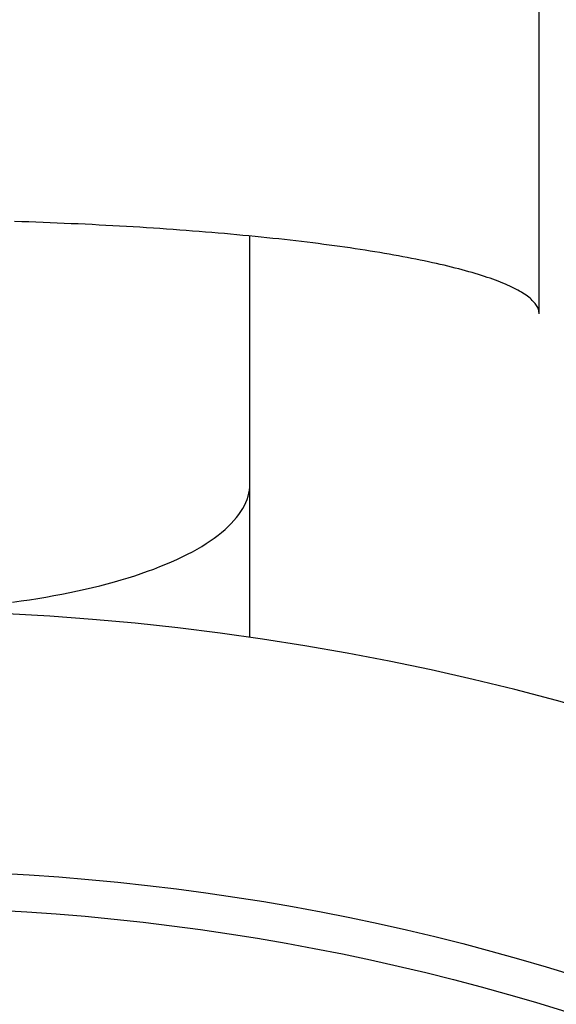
# Model space of a CAD drawing. Extents: x -112 to 242, y -112 to 242.
# Tile 8 of 11: x 4 to 18, y 59 to 86. Entities that reach past the tile are written whole.
import ezdxf

# ---------------------------------------------------------------- set-up
doc = ezdxf.new("R2010")
doc.units = 0
doc.header["$LTSCALE"] = 14
doc.layers.get('0').update_dxf_attribs({"linetype": 'CONTINUOUS'})

msp = doc.modelspace()

# ---------------------------------------------------------------- linework, layer by layer
for p, q in [((17.804, 78.008), (17.804, 100.942)), ((10, 69.282), (10, 80.105))]:
    msp.add_line(p, q)
for points in [[(17.804, 78.007, 0), (17.803, 78.035, 0), (17.799, 78.063, 0), (17.794, 78.091, 0), (17.786, 78.119, 0), (17.776, 78.147, 0), (17.765, 78.175, 0), (17.75, 78.203, 0), (17.734, 78.231, 0), (17.715, 78.259, 0), (17.695, 78.287, 0), (17.672, 78.314, 0), (17.647, 78.342, 0), (17.619, 78.37, 0), (17.59, 78.398, 0), (17.558, 78.425, 0), (17.525, 78.453, 0), (17.489, 78.48, 0), (17.451, 78.508, 0), (17.41, 78.535, 0), (17.368, 78.563, 0), (17.324, 78.59, 0), (17.277, 78.617, 0), (17.228, 78.644, 0), (17.177, 78.671, 0), (17.124, 78.699, 0), (17.069, 78.725, 0), (17.012, 78.752, 0), (16.953, 78.779, 0), (16.892, 78.806, 0), (16.828, 78.832, 0), (16.763, 78.859, 0), (16.695, 78.885, 0), (16.625, 78.912, 0), (16.554, 78.938, 0), (16.48, 78.964, 0), (16.404, 78.99, 0), (16.326, 79.016, 0), (16.247, 79.041, 0), (16.165, 79.067, 0), (16.081, 79.092, 0), (15.995, 79.118, 0), (15.908, 79.143, 0), (15.818, 79.168, 0), (15.726, 79.193, 0), (15.633, 79.217, 0), (15.537, 79.242, 0), (15.44, 79.266, 0), (15.341, 79.291, 0), (15.24, 79.315, 0), (15.136, 79.339, 0), (15.032, 79.363, 0), (14.925, 79.386, 0), (14.816, 79.41, 0), (14.706, 79.433, 0), (14.594, 79.457, 0), (14.48, 79.48, 0), (14.364, 79.502, 0), (14.246, 79.525, 0), (14.127, 79.547, 0), (14.006, 79.57, 0), (13.883, 79.592, 0), (13.759, 79.614, 0), (13.632, 79.635, 0), (13.505, 79.657, 0), (13.375, 79.678, 0), (13.244, 79.699, 0), (13.111, 79.72, 0), (12.977, 79.741, 0), (12.841, 79.761, 0), (12.703, 79.782, 0), (12.564, 79.802, 0), (12.423, 79.822, 0), (12.281, 79.841, 0), (12.137, 79.861, 0), (11.992, 79.88, 0), (11.845, 79.899, 0), (11.697, 79.917, 0), (11.547, 79.936, 0), (11.396, 79.954, 0), (11.244, 79.972, 0), (11.09, 79.99, 0), (10.935, 80.007, 0), (10.778, 80.025, 0), (10.62, 80.042, 0), (10.461, 80.058, 0), (10.301, 80.075, 0), (10.139, 80.091, 0), (9.976, 80.107, 0), (9.812, 80.123, 0), (9.647, 80.139, 0), (9.48, 80.154, 0), (9.312, 80.169, 0), (9.143, 80.184, 0), (8.973, 80.198, 0), (8.802, 80.212, 0), (8.63, 80.226, 0), (8.457, 80.24, 0), (8.282, 80.254, 0), (8.107, 80.267, 0), (7.931, 80.279, 0), (7.753, 80.292, 0), (7.575, 80.304, 0), (7.396, 80.316, 0), (7.216, 80.328, 0), (7.035, 80.34, 0), (6.853, 80.351, 0), (6.67, 80.362, 0), (6.487, 80.372, 0), (6.303, 80.383, 0), (6.117, 80.393, 0), (5.932, 80.402, 0), (5.745, 80.412, 0), (5.558, 80.421, 0), (5.37, 80.43, 0), (5.181, 80.438, 0), (4.992, 80.447, 0), (4.802, 80.455, 0), (4.612, 80.462, 0), (4.42, 80.47, 0), (4.229, 80.477, 0), (4.037, 80.484, 0), (3.844, 80.49, 0), (3.651, 80.496, 0)], [(3.599, 70.229, 0), (3.827, 70.26, 0), (4.052, 70.293, 0), (4.276, 70.328, 0), (4.496, 70.365, 0), (4.714, 70.404, 0), (4.929, 70.444, 0), (5.141, 70.487, 0), (5.35, 70.531, 0), (5.556, 70.576, 0), (5.758, 70.624, 0), (5.957, 70.673, 0), (6.152, 70.724, 0), (6.344, 70.776, 0), (6.532, 70.83, 0), (6.716, 70.886, 0), (6.895, 70.943, 0), (7.071, 71.002, 0), (7.242, 71.062, 0), (7.41, 71.123, 0), (7.572, 71.186, 0), (7.73, 71.25, 0), (7.883, 71.316, 0), (8.032, 71.383, 0), (8.176, 71.451, 0), (8.315, 71.52, 0), (8.449, 71.59, 0), (8.577, 71.662, 0), (8.701, 71.734, 0), (8.819, 71.808, 0), (8.932, 71.882, 0), (9.04, 71.958, 0), (9.142, 72.034, 0), (9.239, 72.111, 0), (9.33, 72.189, 0), (9.415, 72.268, 0), (9.495, 72.347, 0), (9.569, 72.427, 0), (9.638, 72.508, 0), (9.7, 72.589, 0), (9.757, 72.671, 0), (9.808, 72.753, 0), (9.853, 72.835, 0), (9.892, 72.918, 0), (9.925, 73.001, 0), (9.952, 73.085, 0), (9.973, 73.169, 0), (9.988, 73.252, 0), (9.997, 73.336, 0), (10, 73.42, 0)]]:
    msp.add_polyline3d(points)
for radius in [102.5, 63, 62]:
    msp.add_circle((0, 0), radius)
msp.add_arc((0, 0), 70, 59.47751, 120.52249)

doc.saveas('drawing.dxf')
